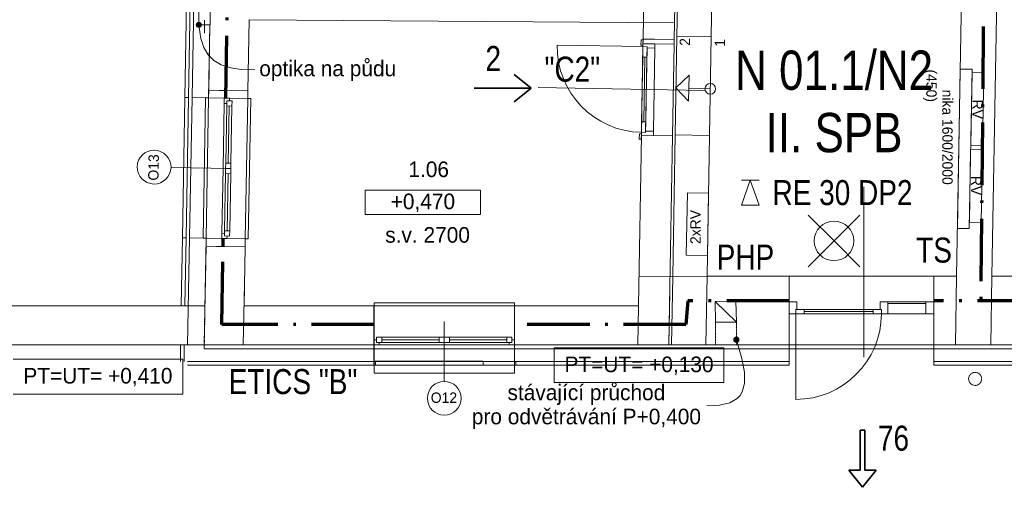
# Model space of a CAD drawing. Header units: millimetres. Extents: x -27888 to 5250, y -7344 to 20101.
# Tile 2 of 10: x -22256 to -12793, y -1019 to 3478. Entities that reach past the tile are written whole.
import ezdxf
from ezdxf.enums import TextEntityAlignment as Align

# ---------------------------------------------------------------- set-up
doc = ezdxf.new("R2010")
doc.units = ezdxf.units.MM
doc.header["$MEASUREMENT"] = 0
for name, pattern in [('ACAD_ISO10W100', [18.5, 12, -3, 0.5, -3]), ('Čerchovaná M', [4.5, 2.5, -0.85, 0.3, -0.85]), ('Čerchovaná S', [3.5, 1.5, -0.85, 0.3, -0.85]), ('Čárkovaná S', [2.5, 1.5, -1])]:
    doc.linetypes.add(name, pattern=pattern)
for name, color, linetype, lineweight in [('5._1.NP (3)_2_2D prvky - obecné', 252, 'Continuous', 0), ('5._1.NP (3)_2_Anotace - SP', 252, 'Continuous', 0), ('5._1.NP (3)_2_Konstrukce - nosné', 252, 'Continuous', 0), ('5._1.NP (3)_2_Kresby a obrázky', 252, 'Continuous', 0), ('5._1.NP (3)_2_Nové_Konstrukce - krov', 252, 'Continuous', 0), ('5._1.NP (3)_2_Nové_Konstrukce - nenosné', 252, 'Continuous', 0), ('5._1.NP (3)_2_Nové_Konstrukce - nosné', 252, 'Continuous', 0), ('5._1.NP (3)_2_Nové_Otvory – Dveře', 252, 'Continuous', 0), ('5._1.NP (3)_2_Nové_Otvory – Okna', 252, 'Continuous', 0), ('5._1.NP (3)_2_Nové_Otvory – Značky dveří', 252, 'Continuous', 0), ('5._1.NP (3)_2_Nové_Otvory – Značky oken', 252, 'Continuous', 0), ('5._1.NP (3)_2_Otvory – Dveře', 252, 'Continuous', 0), ('5._1.NP (3)_2_Otvory – Okna', 252, 'Continuous', 0), ('5._1.NP (3)_2_Otvory – Značky oken', 252, 'Continuous', 0), ('5._1.NP (3)_2_Situace - terén', 252, 'Continuous', 0), ('5._1.NP (3)_2_TZB - elektroinstalace', 252, 'Continuous', 0), ('5._1.NP (3)_2_Zóny', 252, 'Continuous', 0), ('Pož_text', 1, 'Continuous', 35), ('Pož_úseky', 5, 'ACAD_ISO10W100', 70)]:
    doc.layers.add(name, color=color, linetype=linetype, lineweight=lineweight)
doc.styles.add('GENEROVANÝ_STYL_2', font='txt')
doc.styles.add('PBŘ popis', font='arial.ttf', dxfattribs={"width": 0.8})

msp = doc.modelspace()

# ---------------------------------------------------------------- hatches: boundary and pattern name
at = {"layer": '5._1.NP (3)_2_Anotace - SP', "linetype": 'Continuous'}
for points in [[(-20558.9, 3427.3), (-20557, 3417.8), (-20551.6, 3409.7), (-20543.5, 3404.3), (-20533.9, 3402.3), (-20524.4, 3404.3), (-20516.2, 3409.7), (-20510.8, 3417.8), (-20508.9, 3427.3), (-20510.8, 3436.9), (-20516.2, 3445), (-20524.4, 3450.4), (-20533.9, 3452.3), (-20543.5, 3450.4), (-20551.6, 3445), (-20557, 3436.9)], [(-15393.2, 400.5), (-15391.3, 390.9), (-15385.8, 382.8), (-15377.7, 377.4), (-15368.2, 375.5), (-15358.6, 377.4), (-15350.5, 382.8), (-15345.1, 390.9), (-15343.2, 400.5), (-15345.1, 410.1), (-15350.5, 418.2), (-15358.6, 423.6), (-15368.2, 425.5), (-15377.7, 423.6), (-15385.8, 418.2), (-15391.3, 410.1)]]:
    msp.add_hatch(color=256, dxfattribs=at).paths.add_polyline_path(points)

# ---------------------------------------------------------------- linework, layer by layer
at = {"layer": '5._1.NP (3)_2_2D prvky - obecné', "linetype": 'Continuous'}
for p, q in [((-20106.5, 349.7), (-20093.6, 1084.2)), ((-15650.8, 1009.8), (-16305.9, 1009.6)), ((-15979.8, 1012.4), (-15991.4, 350.1)), ((-15649.8, 1010.4), (-15661.4, 349.8)), ((-13251.8, 1010.5), (-13263.4, 349.9)), ((-12911.7, 1010.5), (-12923.3, 349.9)), ((-16007.7, 850.1), (-16016.5, 349.7)), ((-16309.9, 724.7), (-16316.5, 349.7))]:
    msp.add_line(p, q, dxfattribs=at)
at = {"layer": '5._1.NP (3)_2_2D prvky - obecné', "linetype": 'Čerchovaná S'}
msp.add_line((-20474.9, 724.6), (-20481.5, 349.7), dxfattribs=at)
at = {"layer": '5._1.NP (3)_2_Anotace - SP', "linetype": 'Continuous'}
for p, q in [((-17826.7, 1839.8), (-18935.1, 1839.8)), ((-18935.1, 1839.8), (-18935.1, 1604.1)), ((-17826.7, 1604.1), (-17826.7, 1839.8)), ((-18935.1, 1604.1), (-17826.7, 1604.1)), ((-15488.4, 323.1), (-17119, 323.1)), ((-17119, 323.1), (-17119, -12.6)), ((-15488.4, -12.6), (-15488.4, 323.1)), ((-20688.7, 213.5), (-22319.3, 213.5)), ((-20688.7, -122.2), (-20688.7, 213.5)), ((-17119, -12.6), (-15488.4, -12.6)), ((-22319.3, -122.2), (-20688.7, -122.2))]:
    msp.add_line(p, q, dxfattribs=at)
at = {"layer": '5._1.NP (3)_2_Anotace - SP', "linetype": 'Continuous', "flags": 128}
for points in [[(-20531.5, 3402.5), (-20514.2, 3297.3), (-20485.7, 3209.9), (-20444.4, 3139.2), (-20389, 3084), (-20318, 3043), (-20230, 3015.3), (-20123.4, 2999.5), (-19996.9, 2994.4)], [(-15360.3, 376.8), (-15314.5, 218.5), (-15290.7, 87.1), (-15289.6, -19.2), (-15312.1, -102.2), (-15332.5, -135.5), (-15359, -163.6), (-15431, -205.3), (-15528.9, -229.1), (-15653.5, -236.6)]]:
    msp.add_lwpolyline(points, dxfattribs=at)
at = {"layer": '5._1.NP (3)_2_Anotace - SP', "linetype": 'Continuous'}
for centre in [(-20533.9, 3427.3), (-15368.2, 400.5)]:
    msp.add_circle(centre, 25, dxfattribs=at)
at = {"layer": '5._1.NP (3)_2_Konstrukce - nosné', "linetype": 'Continuous'}
for p, q in [((-15609.5, 3314.5), (-15939.4, 3320.3)), ((-16155.1, 3289), (-16265, 3291)), ((-15965.1, 3285.7), (-16155.1, 3289)), ((-20438.4, 2799), (-20338.4, 2797.2)), ((-20338.4, 2797.2), (-20288.4, 2796.4)), ((-20288.4, 2796.4), (-20063.5, 2792.4)), ((-16281.2, 2366.6), (-16281.9, 2329.6)), ((-16281.2, 2366.6), (-16166.2, 2364.6)), ((-15626.1, 2364.6), (-15956, 2370.4)), ((-16166.2, 2364.6), (-15981.3, 2361.3)), ((-20464.8, 1299.2), (-20364.8, 1297.5)), ((-20364.8, 1297.5), (-20314.9, 1296.6)), ((-20314.9, 1296.6), (-20089.9, 1292.6)), ((-14861.3, 765.1), (-14861.4, 1010.1)), ((-13471.3, 765.5), (-13471.4, 1010.5)), ((-14861.3, 750.1), (-14861.3, 765.1)), ((-13471.3, 750.5), (-13471.3, 765.5)), ((-18850.6, 399.7), (-18850.6, 724.7)), ((-17500.6, 399.7), (-17500.6, 724.7)), ((-18850.6, 349.7), (-18850.6, 399.7)), ((-17500.6, 349.7), (-17500.6, 399.7))]:
    msp.add_line(p, q, dxfattribs=at)
at = {"layer": '5._1.NP (3)_2_Konstrukce - nosné', "linetype": 'Continuous', "flags": 128}
for points in [[(-13134.2, 7636.3), (-13251.8, 1010.5)], [(-12911.7, 1010.6), (-12794.2, 7636.4)], [(-16250.5, 4124.1), (-16265, 3291)], [(-15965.1, 3285.7), (-15950.5, 4118.9)], [(-15926, 4085.8), (-15939.4, 3320.3)], [(-15609.5, 3314.5), (-15596.1, 4080.1)], [(-20427.4, 3427.3), (-20438.4, 2799)], [(-20063.5, 2792.4), (-20051.4, 3477.6)], [(-20051.4, 3477.6), (-15962.9, 3448.7)], [(-16281.2, 2366.6), (-16309.9, 724.7)], [(-15956, 2370.4), (-15979.8, 1009.7)], [(-16009.9, 724.7), (-15981.3, 2361.3)], [(-15649.8, 1009.8), (-15626.1, 2364.6)], [(-20464.8, 1299.2), (-20481.5, 349.7)], [(-20099.9, 724.7), (-20089.9, 1292.6)], [(-15991.4, 349.7), (-15979.8, 1009.7)], [(-14861.4, 1010.1), (-15649.8, 1009.8)], [(-13251.8, 1010.5), (-13471.4, 1010.5)], [(-12451.7, 1010.8), (-12911.7, 1010.6)], [(-20481.5, 724.7), (-22357, 724.7)], [(-18851.3, 724.7), (-20099.9, 724.7)], [(-16309.9, 724.7), (-17500.6, 724.7)], [(-16016.5, 349.7), (-16009.9, 724.7)], [(-22357, 349.7), (-20481.5, 349.7)], [(-20481.5, 349.7), (-20106.5, 349.7)], [(-20106.5, 349.7), (-18851.3, 349.7)], [(-17500.6, 349.7), (-16016.5, 349.7)], [(-15991.4, 349.7), (-14861.2, 350.1)], [(-13471.2, 350.5), (-12451.5, 350.8)]]:
    msp.add_lwpolyline(points, dxfattribs=at)
at = {"layer": '5._1.NP (3)_2_Kresby a obrázky', "linetype": 'Continuous'}
for p, q in [((-15948.9, 2821.7), (-15820.7, 2943.4)), ((-15820.7, 2943.4), (-15827.2, 2693.5)), ((-15948.9, 2821.7), (-15827.2, 2693.5)), ((-15619, 2813.1), (-15823.9, 2818.4))]:
    msp.add_line(p, q, dxfattribs=at)
at = {"layer": '5._1.NP (3)_2_Kresby a obrázky', "linetype": 'Čárkovaná S'}
for p, q in [((-15568.2, 569.6), (-15568.2, 349.9)), ((-15368.2, 569.6), (-15368.2, 349.9))]:
    msp.add_line(p, q, dxfattribs=at)
at = {"layer": '5._1.NP (3)_2_Kresby a obrázky', "linetype": 'Continuous'}
msp.add_circle((-15619, 2813.1), 51, dxfattribs=at)
at = {"layer": '5._1.NP (3)_2_Nové_Konstrukce - krov', "linetype": 'Čerchovaná M', "flags": 128}
msp.add_lwpolyline([(-13073.7, -39, -1), (-13073.7, 86, -1)], format="xyb", close=True, dxfattribs=at)
at = {"layer": '5._1.NP (3)_2_Nové_Konstrukce - nenosné', "linetype": 'Continuous', "flags": 128}
for points in [[(-16265, 3291), (-16265.8, 3246.5)], [(-15965.9, 3241.2), (-16265.8, 3246.5)], [(-15965.9, 3241.2), (-15965.1, 3285.7)], [(-20438.4, 2799), (-20439.7, 2725.7)], [(-20064.8, 2719.1), (-20063.5, 2792.4)], [(-20064.8, 2719.1), (-20439.7, 2725.7)], [(-20463.5, 1375.9), (-20464.8, 1299.2)], [(-20463.5, 1375.9), (-20088.5, 1369.3)], [(-20089.9, 1292.6), (-20088.5, 1369.3)], [(-18850.6, 724.7), (-18850.6, 349.7)], [(-14861.3, 750.1), (-14861.2, 350.1)], [(-13471.2, 350.5), (-13471.3, 750.5)]]:
    msp.add_lwpolyline(points, dxfattribs=at)
at = {"layer": '5._1.NP (3)_2_Nové_Konstrukce - nosné', "linetype": 'Continuous'}
for p, q in [((-20668.9, 2729.7), (-20632.4, 2729.1)), ((-20449.7, 2725.9), (-20599.7, 2728.6)), ((-20449.7, 2725.9), (-20439.7, 2725.7)), ((-20692.7, 1379.9), (-20656.1, 1379.3)), ((-20473.5, 1376.1), (-20623.5, 1378.8)), ((-20473.5, 1376.1), (-20463.5, 1375.9)), ((-14861.3, 735.1), (-14861.2, 190.1)), ((-14861.3, 735.1), (-14861.2, 350.1)), ((-13471.3, 735.5), (-13471.2, 190.5)), ((-13471.3, 735.5), (-13471.2, 350.5)), ((-18851.3, 339.7), (-18851.3, 349.7)), ((-18851.3, 339.7), (-18851.3, 189.7)), ((-17500.6, 339.7), (-17500.6, 349.7)), ((-17500.6, 339.7), (-17500.6, 189.7)), ((-18852.1, 156.3), (-18852.1, 192.9)), ((-18836.8, 155), (-18836.8, 191.6)), ((-17802.1, 156.2), (-17802.1, 192.7)), ((-17486.8, 155), (-17486.8, 191.6)), ((-14861.7, 155.3), (-14861.7, 191.9)), ((-13471.7, 155.7), (-13471.7, 192.3))]:
    msp.add_line(p, q, dxfattribs=at)
at = {"layer": '5._1.NP (3)_2_Nové_Konstrukce - nosné', "linetype": 'Continuous', "flags": 128}
for points in [[(-20636.8, 4558.2), (-20668.9, 2729.7)], [(-20632.4, 2729.1), (-20600.3, 4557.5)], [(-20567.5, 4557), (-20599.7, 2728.6)], [(-20439.7, 2725.7), (-20427.4, 3427.3)], [(-20692.7, 1379.9), (-20704.1, 728.6)], [(-20667.6, 728), (-20656.1, 1379.3)], [(-20623.5, 1378.8), (-20641.6, 349.7)], [(-20481.5, 349.7), (-20463.5, 1375.9)], [(-20711.1, 349.7), (-20711.1, 189.7)], [(-20674.5, 189.7), (-20674.5, 349.7)], [(-18851.3, 349.7), (-20481.5, 349.7)], [(-16009.9, 349.7), (-17500.6, 349.7)], [(-14861.2, 350.1), (-15991.4, 349.7)], [(-12450.6, 350.8), (-13471.2, 350.5)], [(-18836.8, 191.6), (-20641.6, 191.6)], [(-20641.6, 189.7), (-18851.3, 189.7)], [(-17500.6, 189.7), (-16009.9, 189.7)], [(-16006, 191.6), (-17486.8, 191.6)], [(-14861.7, 191.9), (-16006, 191.6)], [(-15991.3, 189.7), (-14861.2, 190.1)], [(-12450.4, 192.6), (-13471.7, 192.3)], [(-13471.2, 190.5), (-12450.5, 190.8)], [(-20641.6, 155), (-18836.8, 155)], [(-17486.8, 155), (-16006, 155)], [(-16006, 155), (-14861.7, 155.3)], [(-13471.7, 155.7), (-12450.4, 156)]]:
    msp.add_lwpolyline(points, dxfattribs=at)
at = {"layer": '5._1.NP (3)_2_Nové_Otvory – Dveře', "linetype": 'Continuous'}
for p, q in [((-16266.3, 3218.5), (-17090.2, 3232.9)), ((-16285, 3233.8), (-16284.2, 3283.8)), ((-16266, 3233.5), (-16285, 3233.8)), ((-16284.2, 3283.8), (-16265.2, 3283.4)), ((-16281.2, 2366.6), (-16265.8, 3246.5)), ((-16268.1, 3118.5), (-16266.3, 3218.5)), ((-16265.8, 3246.5), (-16266.3, 3218.5)), ((-16266.3, 3218.5), (-16226.3, 3217.8)), ((-16266.3, 3218.5), (-16226.3, 3217.8)), ((-16265.2, 3283.4), (-16266, 3233.5)), ((-16265.8, 3246.5), (-16265.2, 3283.4)), ((-16265.8, 3246.5), (-16265.2, 3283.4)), ((-16150.8, 3244.4), (-16265.8, 3246.5)), ((-16265.8, 3246.5), (-16150.8, 3244.4)), ((-16265.8, 3246.5), (-16150.8, 3244.4)), ((-16226.3, 3217.8), (-16228.1, 3117.8)), ((-16226.3, 3217.8), (-16226.5, 3205.8)), ((-16151.5, 3204.4), (-16150.8, 3244.4)), ((-16150.8, 3244.4), (-15965.9, 3241.2)), ((-15981.3, 2361.3), (-15965.9, 3241.2)), ((-16240.5, 2405.9), (-16226.5, 3205.8)), ((-16226.5, 3205.8), (-16151.5, 3204.4)), ((-16151.5, 3204.4), (-16165.5, 2404.6)), ((-16228.1, 3117.8), (-16268.1, 3118.5)), ((-16259, 2494.2), (-16248.1, 3118.1)), ((-16280.7, 2394.6), (-16279, 2494.6)), ((-16279, 2494.6), (-16239, 2493.9)), ((-16239, 2493.9), (-16240.7, 2393.9)), ((-16300.9, 2329.9), (-16300, 2379.9)), ((-16300, 2379.9), (-16281, 2379.6)), ((-16281, 2379.6), (-16281.9, 2329.6)), ((-16281.2, 2366.6), (-16281.9, 2329.6)), ((-16281.2, 2366.6), (-16281.9, 2329.6)), ((-16280.7, 2394.6), (-16281.2, 2366.6)), ((-16281.2, 2366.6), (-16166.2, 2364.6)), ((-16281.2, 2366.6), (-16166.2, 2364.6)), ((-16281.2, 2366.6), (-16166.2, 2364.6)), ((-16240.7, 2393.9), (-16280.7, 2394.6)), ((-16240.7, 2393.9), (-16280.7, 2394.6)), ((-16240.5, 2405.9), (-16240.7, 2393.9)), ((-16165.5, 2404.6), (-16240.5, 2405.9)), ((-16166.2, 2364.6), (-16165.5, 2404.6)), ((-16281.9, 2329.6), (-16300.9, 2329.9)), ((-16166.2, 2364.6), (-15981.3, 2361.3)), ((-13471.4, 1010.5), (-14861.4, 1010.1)), ((-14861.3, 765.1), (-14861.4, 1010.1)), ((-13471.3, 765.5), (-13471.4, 1010.5)), ((-14861.3, 765.1), (-14861.3, 650.1)), ((-14786.3, 765.1), (-14861.3, 765.1)), ((-14861.3, 650.1), (-14861.3, 765.1)), ((-14861.3, 650.1), (-14861.3, 765.1)), ((-14786.3, 690.1), (-14786.3, 765.1)), ((-13986.3, 765.3), (-13986.3, 690.3)), ((-13911.3, 765.3), (-13986.3, 765.3)), ((-13911.3, 650.3), (-13911.3, 765.3)), ((-13471.3, 765.5), (-13546.3, 765.4)), ((-13546.3, 765.4), (-13546.3, 650.4)), ((-13471.3, 650.5), (-13471.3, 765.5)), ((-13471.3, 650.5), (-13471.3, 765.5)), ((-13471.3, 650.5), (-13471.3, 765.5)), ((-14861.3, 735.1), (-14861.2, 350.1)), ((-14861.3, 735.1), (-14861.2, 190.1)), ((-14798.3, 650.1), (-14798.3, 690.1)), ((-14798.3, 690.1), (-14786.3, 690.1)), ((-14798.3, 690.1), (-14718.3, 690.1)), ((-14798.3, 650.1), (-14798.3, 690.1)), ((-14718.3, 690.1), (-14718.3, 650.1)), ((-14054.3, 670.3), (-14718.3, 670.1)), ((-14054.3, 650.3), (-14054.3, 690.3)), ((-14054.3, 690.3), (-13974.3, 690.3)), ((-13986.3, 690.3), (-13974.3, 690.3)), ((-13974.3, 690.3), (-13974.3, 650.3)), ((-13974.3, 690.3), (-13974.3, 650.3)), ((-13546.3, 747.4), (-13911.3, 747.3)), ((-13471.3, 735.5), (-13471.2, 350.5)), ((-13471.3, 735.5), (-13471.2, 190.5)), ((-14861.3, 650.1), (-14798.3, 650.1)), ((-14861.2, 350.1), (-14861.3, 650.1)), ((-14798.3, 650.1), (-14798, -173.9)), ((-14718.3, 650.1), (-14798.3, 650.1)), ((-13974.3, 650.3), (-14054.3, 650.3)), ((-13974.3, 650.3), (-13911.3, 650.3)), ((-13911.3, 650.3), (-13546.3, 650.4)), ((-13546.3, 650.4), (-13471.3, 650.5)), ((-13471.2, 350.5), (-13471.3, 650.5)), ((-13471.2, 350.5), (-14861.2, 350.1)), ((-14861.7, 155.3), (-14861.7, 191.9)), ((-13471.7, 155.7), (-13471.7, 192.3))]:
    msp.add_line(p, q, dxfattribs=at)
at = {"layer": '5._1.NP (3)_2_Nové_Otvory – Dveře', "linetype": 'Continuous', "flags": 128}
for points in [[(-16279, 2494.6), (-16268.1, 3118.5), (-16248.1, 3118.1), (-16259, 2494.2)], [(-16259, 2494.2), (-16248.1, 3118.1), (-16228.1, 3117.8), (-16239, 2493.9)], [(-13911.3, 765.3), (-13546.3, 765.4), (-13546.3, 747.4), (-13911.3, 747.3)], [(-14054.3, 670.3), (-14718.3, 670.1), (-14718.3, 690.1), (-14054.3, 690.3)], [(-14054.3, 650.3), (-14718.3, 650.1), (-14718.3, 670.1), (-14054.3, 670.3)], [(-13911.3, 747.3), (-13546.3, 747.4), (-13546.3, 650.4), (-13911.3, 650.3)]]:
    msp.add_lwpolyline(points, close=True, dxfattribs=at)
at = {"layer": '5._1.NP (3)_2_Nové_Otvory – Dveře', "linetype": 'Continuous'}
for centre, start, end in [((-16266.3, 3218.5), 178.99755, 268.99755), ((-14798.3, 650.1), 270.01687, 0.01687)]:
    msp.add_arc(centre, 824, start, end, dxfattribs=at)
at = {"layer": '5._1.NP (3)_2_Nové_Otvory – Okna', "linetype": 'Continuous'}
for p, q in [((-20668.9, 2729.7), (-20692.7, 1379.9)), ((-20668.9, 2729.7), (-20632.4, 2729.1)), ((-20632.4, 2729.1), (-20656.1, 1379.3)), ((-20623.5, 1378.8), (-20599.7, 2728.6)), ((-20449.7, 2725.9), (-20599.7, 2728.6)), ((-20493.5, 1376.5), (-20469.7, 2726.3)), ((-20469.7, 2726.3), (-20439.7, 2725.7)), ((-20463.5, 1375.9), (-20439.7, 2725.7)), ((-20463.5, 1375.9), (-20439.7, 2725.7)), ((-20449.7, 2725.9), (-20439.7, 2725.7)), ((-20439.7, 2725.7), (-20289.7, 2723.1)), ((-20290.6, 2673.1), (-20301.6, 2048.2)), ((-20289.7, 2723.1), (-20290.6, 2673.1)), ((-20290.6, 2673.1), (-20265.6, 2672.7)), ((-20289.7, 2723.1), (-20239.7, 2722.2)), ((-20289.7, 2723.1), (-20239.7, 2722.2)), ((-20265.2, 2697.7), (-20266.1, 2647.7)), ((-20265.6, 2672.7), (-20265.2, 2697.7)), ((-20265.2, 2697.7), (-20240.2, 2697.2)), ((-20215.2, 2696.8), (-20265.2, 2697.7)), ((-20240.2, 2697.2), (-20239.7, 2722.2)), ((-20239.7, 2722.2), (-20064.8, 2719.1)), ((-20216.1, 2646.8), (-20215.2, 2696.8)), ((-20088.5, 1369.3), (-20064.8, 2719.1)), ((-20034.8, 2718.6), (-20064.8, 2719.1)), ((-20058.5, 1368.8), (-20034.8, 2718.6)), ((-20266.1, 2647.7), (-20275.7, 2097.8)), ((-20266.1, 2647.7), (-20216.1, 2646.8)), ((-20250.7, 2097.3), (-20241.1, 2647.2)), ((-20225.7, 2096.9), (-20216.1, 2646.8)), ((-20225.7, 2096.9), (-20216.1, 2646.8)), ((-20275.7, 2097.8), (-20276.6, 2047.8)), ((-20225.7, 2096.9), (-20275.7, 2097.8)), ((-20226.6, 2046.9), (-20225.7, 2096.9)), ((-20301.6, 2048.2), (-20312.6, 1423.3)), ((-20277.5, 1997.8), (-20287.2, 1447.9)), ((-20276.6, 2047.8), (-20277.5, 1997.8)), ((-20277.5, 1997.8), (-20227.5, 1996.9)), ((-20226.6, 2046.9), (-20276.6, 2047.8)), ((-20276.6, 2047.8), (-20226.6, 2046.9)), ((-20262.2, 1447.4), (-20252.5, 1997.3)), ((-20237.2, 1447), (-20227.5, 1996.9)), ((-20237.2, 1447), (-20227.5, 1996.9)), ((-20227.5, 1996.9), (-20226.6, 2046.9)), ((-20312.6, 1423.3), (-20313.5, 1373.3)), ((-20287.6, 1422.9), (-20312.6, 1423.3)), ((-20287.2, 1447.9), (-20288.1, 1397.9)), ((-20288.1, 1397.9), (-20287.6, 1422.9)), ((-20237.2, 1447), (-20287.2, 1447.9)), ((-20238.1, 1397), (-20237.2, 1447)), ((-20692.7, 1379.9), (-20656.1, 1379.3)), ((-20473.5, 1376.1), (-20623.5, 1378.8)), ((-20463.5, 1375.9), (-20493.5, 1376.5)), ((-20473.5, 1376.1), (-20463.5, 1375.9)), ((-20463.5, 1375.9), (-20313.5, 1373.3)), ((-20313.5, 1373.3), (-20263.5, 1372.4)), ((-20313.5, 1373.3), (-20263.5, 1372.4)), ((-20263.1, 1397.4), (-20288.1, 1397.9)), ((-20288.1, 1397.9), (-20238.1, 1397)), ((-20263.5, 1372.4), (-20263.1, 1397.4)), ((-20263.5, 1372.4), (-20088.5, 1369.3)), ((-20088.5, 1369.3), (-20058.5, 1368.8)), ((-17500.6, 754.7), (-18850.6, 754.7)), ((-18850.6, 754.7), (-18850.6, 724.7)), ((-17500.6, 724.7), (-18850.6, 724.7)), ((-18850.6, 399.7), (-18850.6, 724.7)), ((-17500.6, 724.7), (-17500.6, 754.7)), ((-17500.6, 399.7), (-17500.6, 724.7)), ((-18825.6, 399.7), (-18850.6, 399.7)), ((-18850.6, 349.7), (-18850.6, 399.7)), ((-18850.6, 349.7), (-18850.6, 399.7)), ((-18775.6, 424.7), (-18825.6, 424.7)), ((-18825.6, 424.7), (-18825.6, 374.7)), ((-18825.6, 374.7), (-18825.6, 399.7)), ((-18225.6, 424.7), (-18775.6, 424.7)), ((-18775.6, 374.7), (-18775.6, 424.7)), ((-18225.6, 424.7), (-18775.6, 424.7)), ((-18225.6, 399.7), (-18775.6, 399.7)), ((-18175.6, 424.7), (-18225.6, 424.7)), ((-18225.6, 424.7), (-18225.6, 374.7)), ((-18125.6, 424.7), (-18175.6, 424.7)), ((-18175.6, 424.7), (-18175.6, 374.7)), ((-18175.6, 374.7), (-18175.6, 424.7)), ((-17575.6, 424.7), (-18125.6, 424.7)), ((-18125.6, 374.7), (-18125.6, 424.7)), ((-17575.6, 424.7), (-18125.6, 424.7)), ((-17575.6, 399.7), (-18125.6, 399.7)), ((-17525.6, 424.7), (-17575.6, 424.7)), ((-17575.6, 424.7), (-17575.6, 374.7)), ((-17525.6, 374.7), (-17525.6, 424.7)), ((-17500.6, 399.7), (-17525.6, 399.7)), ((-17525.6, 399.7), (-17525.6, 374.7)), ((-17500.6, 349.7), (-17500.6, 399.7)), ((-17500.6, 349.7), (-17500.6, 399.7)), ((-18851.3, 339.7), (-18851.3, 349.7)), ((-18851.3, 349.7), (-17501.3, 349.7)), ((-18851.3, 339.7), (-18851.3, 189.7)), ((-18850.6, 79.7), (-18850.6, 349.7)), ((-17500.6, 349.7), (-18850.6, 349.7)), ((-18850.6, 349.7), (-18800.6, 349.7)), ((-18850.6, 339.7), (-18850.6, 349.7)), ((-17500.6, 349.7), (-18850.6, 349.7)), ((-18850.6, 339.7), (-18850.6, 189.7)), ((-18800.6, 374.7), (-18825.6, 374.7)), ((-18825.6, 374.7), (-18775.6, 374.7)), ((-18800.6, 349.7), (-18800.6, 374.7)), ((-18800.6, 349.7), (-18175.6, 349.7)), ((-18775.6, 374.7), (-18225.6, 374.7)), ((-18225.6, 374.7), (-18175.6, 374.7)), ((-18175.6, 374.7), (-18125.6, 374.7)), ((-18175.6, 349.7), (-17550.6, 349.7)), ((-18125.6, 374.7), (-17575.6, 374.7)), ((-17575.6, 374.7), (-17525.6, 374.7)), ((-17525.6, 374.7), (-17550.6, 374.7)), ((-17550.6, 374.7), (-17550.6, 349.7)), ((-17550.6, 349.7), (-17500.6, 349.7)), ((-17501.3, 339.7), (-17501.3, 349.7)), ((-17501.3, 339.7), (-17501.3, 189.7)), ((-17500.6, 349.7), (-17500.6, 79.7)), ((-17500.6, 339.7), (-17500.6, 349.7)), ((-17500.6, 339.7), (-17500.6, 189.7)), ((-18852.1, 156.3), (-18852.1, 192.9)), ((-18852.1, 192.9), (-17802.1, 192.7)), ((-18851.3, 189.7), (-17501.3, 189.7)), ((-17500.6, 189.7), (-18850.6, 189.7)), ((-18836.8, 155), (-18836.8, 191.6)), ((-18836.8, 191.6), (-17486.8, 191.6)), ((-17802.1, 156.2), (-17802.1, 192.7)), ((-17486.8, 155), (-17486.8, 191.6)), ((-18852.1, 156.3), (-17802.1, 156.2)), ((-18836.8, 155), (-17486.8, 155)), ((-17500.6, 79.7), (-18850.6, 79.7))]:
    msp.add_line(p, q, dxfattribs=at)
at = {"layer": '5._1.NP (3)_2_Nové_Otvory – Značky dveří', "linetype": 'Continuous'}
for p, q in [((-17273.4, 2824), (-15673.6, 2796)), ((-14142.5, 233.3), (-14143, 1870.8))]:
    msp.add_line(p, q, dxfattribs=at)
at = {"layer": '5._1.NP (3)_2_Nové_Otvory – Značky oken', "linetype": 'Continuous'}
for p, q in [((-20226.6, 2046.9), (-20801.5, 2057)), ((-18175.6, 574.7), (-18175.6, -0.3))]:
    msp.add_line(p, q, dxfattribs=at)
at = {"layer": '5._1.NP (3)_2_Nové_Otvory – Značky oken', "linetype": 'Continuous', "flags": 128}
for points in [[(-20966.9, 1897.4, 1), (-20961.2, 2222.3, 1)], [(-18013.1, -162.8, 1), (-18338.1, -162.8, 1)]]:
    msp.add_lwpolyline(points, format="xyb", close=True, dxfattribs=at)
at = {"layer": '5._1.NP (3)_2_Otvory – Dveře', "linetype": 'Continuous'}
for p, q in [((-15956, 2370.4), (-15939.4, 3320.3)), ((-15609.5, 3314.5), (-15939.4, 3320.3)), ((-15626.1, 2364.6), (-15609.5, 3314.5)), ((-15626.1, 2364.6), (-15956, 2370.4))]:
    msp.add_line(p, q, dxfattribs=at)
at = {"layer": '5._1.NP (3)_2_Otvory – Okna', "linetype": 'Continuous'}
for p, q in [((-18851.3, 499.7), (-18851.3, 724.7)), ((-18851.3, 349.7), (-18851.3, 499.7))]:
    msp.add_line(p, q, dxfattribs=at)
at = {"layer": '5._1.NP (3)_2_Situace - terén', "linetype": 'Continuous', "flags": 128}
for points in [[(-13243.2, 1471.1), (-13129.9, 1469.1), (-13103.1, 3000.7), (-13216.4, 3002.7)], [(-13115.9, 2269.7), (-13002.6, 2267.7), (-12990.3, 2966.5), (-13103.6, 2968.5)], [(-13128.8, 1529.9), (-13015.5, 1527.9), (-13003.3, 2226.7), (-13116.6, 2228.7)], [(-15849.6, 1213.4), (-15646.3, 1209.8), (-15635.8, 1810.1), (-15839.1, 1813.7)], [(-15368.2, 569.6), (-15372.2, 769.6), (-15570.6, 768)], [(-15368.2, 569.6), (-15568.2, 569.6), (-15570.6, 768)], [(-20481.5, 349.7), (-321.7, 349.7), (-321.7, 312.5), (-20481.5, 312.5)]]:
    msp.add_lwpolyline(points, close=True, dxfattribs=at)
at = {"layer": '5._1.NP (3)_2_TZB - elektroinstalace', "linetype": 'Continuous'}
msp.add_line((-20478.9, 3472.3), (-20478.9, 3347.3), dxfattribs=at)
at = {"layer": '5._1.NP (3)_2_TZB - elektroinstalace', "linetype": 'Continuous', "flags": 128}
msp.add_lwpolyline([(-20533.9, 3427.3), (-20423.9, 3427.3), (-20423.9, 3677.3), (-20533.9, 3677.3)], close=True, dxfattribs=at)
at = {"layer": 'Pož_text', "ltscale": 75}
for p, q in [((-17339.4, 2819.5), (-17504.7, 2950.7)), ((-17339.4, 2819.5), (-17504.7, 2688.3)), ((-14177, -853.8), (-14177, -469.7)), ((-14177, -469.7), (-14134.8, -469.7)), ((-14134.8, -853.8), (-14134.8, -469.7)), ((-14155.9, -1019.1), (-14287.1, -853.8)), ((-14287.1, -853.8), (-14177, -853.8)), ((-14155.9, -1019.1), (-14024.7, -853.8)), ((-14134.8, -853.8), (-14024.7, -853.8))]:
    msp.add_line(p, q, dxfattribs=at)
at = {"layer": 'Pož_text', "ltscale": 50}
msp.add_line((-17339.4, 2819.5), (-17888.7, 2819.5), dxfattribs=at)
at = {"layer": 'Pož_text', "lineweight": 15, "ltscale": 75}
for p, q in [((-15235.1, 1935.1), (-15319.8, 1693.5)), ((-15150.3, 1935.1), (-15319.8, 1935.1)), ((-15235.1, 1935.1), (-15150.3, 1693.5)), ((-15150.3, 1693.5), (-15319.8, 1693.5))]:
    msp.add_line(p, q, dxfattribs=at)
at = {"layer": 'Pož_text', "linetype": 'ByBlock', "lineweight": 15, "ltscale": 50}
for q in [(-14677.4, 1597.4), (-14182.4, 1597.4), (-14677.4, 1102.4), (-14182.4, 1102.4)]:
    msp.add_line((-14429.9, 1349.9), q, dxfattribs=at)
msp.add_circle((-14429.9, 1349.9), 190.1, dxfattribs=at)
at = {"layer": 'Pož_úseky', "ltscale": 50}
for p, q in [((-12942.5, 8962.2), (-13019.8, 774.7)), ((-20275.1, 2722.8), (-20242.9, 4551.3)), ((-20300.2, 1296.3), (-20298.9, 1373)), ((-20313.4, 547.8), (-20300.2, 1296.3)), ((-15833.4, 774.7), (-15852.6, 547.8)), ((-14861.3, 774.7), (-15833.4, 774.7)), ((-12451.6, 774.7), (-13471.3, 774.7)), ((-18850.6, 547.8), (-20313.4, 547.8)), ((-15852.6, 547.8), (-17500.6, 547.8))]:
    msp.add_line(p, q, dxfattribs=at)

# ---------------------------------------------------------------- texts
at = {"layer": '5._1.NP (3)_2_Anotace - SP', "linetype": 'Continuous', "char_height": 150, "attachment_point": 5, "style": 'GENEROVANÝ_STYL_2'}
for s, insert in [('\\A1;optika na půdu ', (-19295.4, 2986)), ('\\A1;+0,470', (-18380.9, 1715.9)), ('\\A1;s.v. 2700', (-18335.8, 1407.1)), ('\\A1;PT=UT= +0,130 ', (-16303.7, 149.3)), ('\\A1;PT=UT= +0,410 ', (-21504, 39.7))]:
    msp.add_mtext(s, dxfattribs=dict(at, insert=insert))
at = {"layer": '5._1.NP (3)_2_Anotace - SP', "linetype": 'Continuous', "insert": (-16809.6, -245), "char_height": 150, "attachment_point": 5, "line_spacing_factor": 0.926326, "style": 'GENEROVANÝ_STYL_2'}
msp.add_mtext('\\A1;stávající průchod \\Ppro odvětrávání P+0,400 ', dxfattribs=at)
at = {"layer": '5._1.NP (3)_2_Konstrukce - nosné', "linetype": 'Continuous', "insert": (-13573.4, 2842.1), "char_height": 100, "attachment_point": 7, "rotation": 270.01687, "line_spacing_factor": 0.92221, "style": 'GENEROVANÝ_STYL_2'}
msp.add_mtext('\\A1; nika 1600/2000\\P\\pi-156.31;(450)', dxfattribs=at)
at = {"layer": '5._1.NP (3)_2_Konstrukce - nosné', "linetype": 'Continuous', "char_height": 100, "style": 'GENEROVANÝ_STYL_2'}
for s, insert, attachment_point, rotation in [('\\A1;2', (-15812.5, 3301.2), 9, 89.98313), ('\\A1;1', (-15476.9, 3290.9), 9, 89.98313), ('\\A1;RV', (-13101.4, 2616.2), 8, 270.01687), ('\\A1;RV', (-13114.1, 1882.8), 8, 270.01687), ('\\A1;2xRV', (-15711.3, 1484.1), 8, 89.98313)]:
    msp.add_mtext(s, dxfattribs=dict(at, insert=insert, attachment_point=attachment_point, rotation=rotation))
at = {"layer": '5._1.NP (3)_2_Otvory – Značky oken', "linetype": 'Continuous', "insert": (-20971.2, 1930.6), "char_height": 100, "attachment_point": 4, "rotation": 88.99119, "style": 'GENEROVANÝ_STYL_2'}
msp.add_mtext('\\A1;\\pt0;O13', dxfattribs=at)
at = {"layer": '5._1.NP (3)_2_Otvory – Značky oken', "linetype": 'Continuous', "insert": (-18305, -157.9), "char_height": 100, "attachment_point": 4, "style": 'GENEROVANÝ_STYL_2'}
msp.add_mtext('\\A1;\\pt0;O12', dxfattribs=at)
at = {"layer": '5._1.NP (3)_2_Zóny', "linetype": 'Continuous', "insert": (-18325.2, 2114), "char_height": 150, "attachment_point": 2, "style": 'GENEROVANÝ_STYL_2'}
msp.add_mtext('\\A1;\\pt0;1.06', dxfattribs=at)
at = {"layer": 'Pož_text', "ltscale": 75, "style": 'PBŘ popis', "width": 0.8}
for s, height, p in [('2', 240.6, (-17704.8, 3106.1)), ('N 01.1/N2', 378.12, (-14429.1, 2999.3)), ('"C2"', 240.62, (-16944.6, 3001.9)), ('II. SPB', 378.12, (-14429.1, 2391.9)), ('RE 30 DP2', 240.62, (-14348.2, 1814.8)), ('PHP', 240.62, (-15281, 1194.3)), ('TS', 240.62, (-13468.2, 1262.1)), ('ETICS "B"', 240.62, (-19628.8, -2.6)), ('76', 240.62, (-13858.2, -546.3))]:
    msp.add_text(s, height=height, dxfattribs=at).set_placement(p, align=Align.MIDDLE)

doc.saveas('drawing.dxf')
